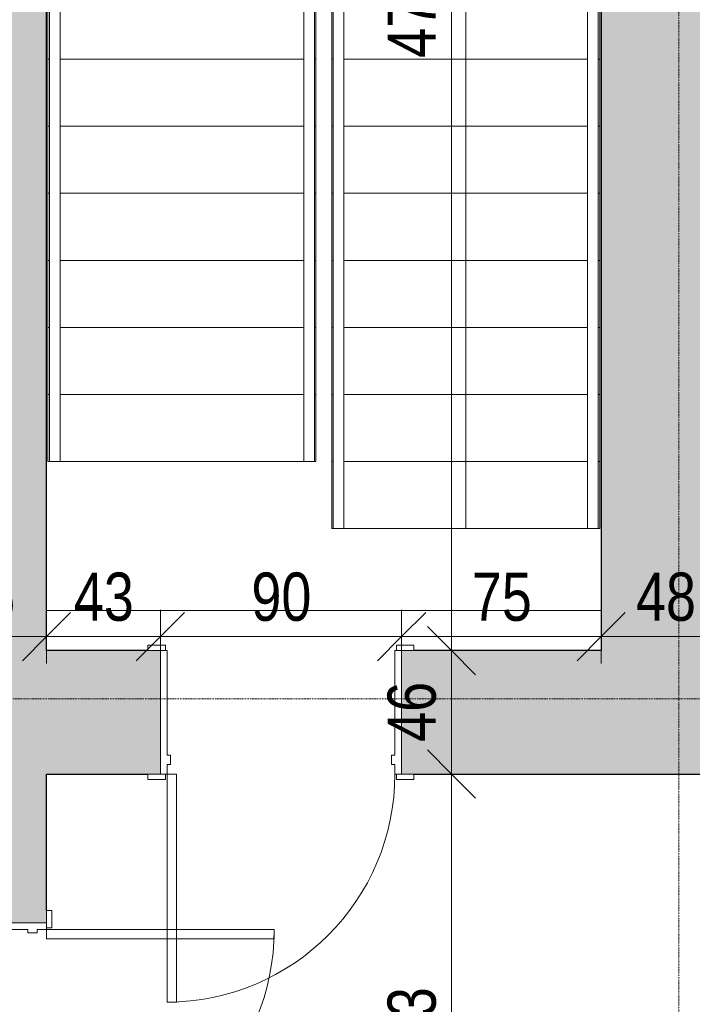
# Model space of a CAD drawing. Header units: centimetres. Extents: x 14852 to 18341, y -10824 to -8518.
# Tile 11 of 20: x 16230 to 16481, y -9483 to -9115. Entities that reach past the tile are written whole.
import ezdxf

# ---------------------------------------------------------------- set-up
doc = ezdxf.new("R2010")
doc.units = ezdxf.units.CM
doc.linetypes.add('Linia siatki', pattern=[0.9925, 0.47, -0.2175, 0.0875, -0.2175])
doc.linetypes.add('Ponad', pattern=[0.396875, 0.238125, -0.15875])
for name, color, linetype, lineweight in [('A-ANNO-DIMS', 211, 'Continuous', 9), ('A-ANNO-DIMS-100', 211, 'Continuous', 9), ('A-DOOR', 31, 'Continuous', 9), ('A-DOOR-FRAM', 31, 'Continuous', 18), ('A-FLOR', 192, 'Continuous', 9), ('A-FLOR-HRAL', 11, 'Continuous', 9), ('A-WALL', 113, 'Continuous', 9), ('A-WALL-PATT', 111, 'Continuous', 25), ('S-GRID', 1, 'Continuous', 9), ('S-STRS', 31, 'Continuous', 9), ('S-STRS-ANNO', 31, 'Continuous', 9)]:
    doc.layers.add(name, color=color, linetype=linetype, lineweight=lineweight)
doc.styles.add('Arial_1', font='arial.ttf', dxfattribs={"width": 0.8, "height": 18})
doc.dimstyles.new('Przekątna_-_1_8_mm_Arial', dxfattribs={"dimscale": 30.48, "dimtxt": 18.364669, "dimasz": 0.590551, "dimexe": 0.328084, "dimexo": 0.0625, "dimgap": 0.016404, "dimtad": 1, "dimdec": 0, "dimdsep": 46, "dimtxsty": 'Arial_1', "dimblk1": 'OBLIQUE', "dimblk2": 'OBLIQUE', "dimsah": 1, "dimcen": 0.09, "dimazin": 0, "dimtfac": 1, "dimtdec": 4, "dimtix": 1, "dimtmove": 0, "dimatfit": 3, "dimfxl": 0.328084, "dimfxlon": 1, "dimtvp": 1, "dimtolj": 1, "dimtzin": 0, "dimarcsym": 2})

# ---------------------------------------------------------------- blocks, each defined once
blk = doc.blocks.new('Drzwi-wewnętrzne-jednoskrzydłowe-dwupanelowe-drewniane - 900 x 2100mm-718473-6_Poziom posadzka II pietra inwentaryzacja')
at = {"layer": 'A-DOOR', "lineweight": 18}
for p, q in [((42.5, 107.6825), (39, 107.6825)), ((39, 107.6825), (39, 22.6825)), ((42.5, 22.6825), (42.5, 107.6825)), ((39, 22.6825), (42.5, 22.6825))]:
    blk.add_line(p, q, dxfattribs=at)
at = {"layer": 'A-DOOR'}
for p, q in [((-43.135, 24.6825), (-49.635, 24.6825)), ((-49.635, 24.6825), (-49.635, 22.6825)), ((-49.635, 22.6825), (-43.135, 22.6825)), ((-43.135, 22.6825), (-43.135, 24.6825)), ((49.635, 24.6825), (43.135, 24.6825)), ((43.135, 24.6825), (43.135, 22.6825)), ((43.135, 22.6825), (49.635, 22.6825)), ((49.635, 22.6825), (49.635, 24.6825)), ((-43.135, -23.3175), (-49.635, -23.3175)), ((-49.635, -23.3175), (-49.635, -25.3175)), ((-49.635, -25.3175), (-43.135, -25.3175)), ((-43.135, -25.3175), (-43.135, -23.3175)), ((49.635, -23.3175), (43.135, -23.3175)), ((43.135, -23.3175), (43.135, -25.3175)), ((43.135, -25.3175), (49.635, -25.3175)), ((49.635, -25.3175), (49.635, -23.3175))]:
    blk.add_line(p, q, dxfattribs=at)
blk.add_arc((42.5, 22.6825), 85, 90, 180, dxfattribs=at)
at = {"layer": 'A-DOOR-FRAM'}
for p, q in [((-42.5, 22.6825), (-45, 22.6825)), ((-45, 22.6825), (-45, -23.3175)), ((-42.5, 19.1825), (-42.5, 22.6825)), ((42.5, 22.6825), (42.5, 19.1825)), ((45, 22.6825), (42.5, 22.6825)), ((45, -23.3175), (45, 22.6825)), ((-41.23, 19.1825), (-42.5, 19.1825)), ((-41.23, 15.69), (-41.23, 19.1825)), ((42.5, 19.1825), (41.23, 19.1825)), ((41.23, 19.1825), (41.23, 15.69)), ((-42.5, -23.3175), (-42.5, 15.69)), ((-42.5, 15.69), (-41.23, 15.69)), ((41.23, 15.69), (42.5, 15.69)), ((42.5, 15.69), (42.5, -23.3175)), ((-45, -23.3175), (-42.5, -23.3175)), ((42.5, -23.3175), (45, -23.3175))]:
    blk.add_line(p, q, dxfattribs=at)
blk = doc.blocks.new('Typ poręczy górnej - Górna poręcz_wewnętrzny_-717034-6_Poziom posadzka II pietra inwentaryzacja')
at = {"layer": 'A-FLOR-HRAL'}
for p, q in [((16335.62, -8977.44), (16335.62, -9280.21)), ((16348.62, -8975.67), (16337.05, -8975.67)), ((16346.62, -8977.67), (16346.62, -9305.21)), ((16350.62, -9305.21), (16350.62, -8977.67)), ((16339.62, -9280.21), (16339.62, -8980.79)), ((16340.39, -8979.67), (16346.62, -8979.67))]:
    blk.add_line(p, q, dxfattribs=at)
at = {"layer": 'A-FLOR-HRAL', "flags": 128}
for points in [[(16337.62, -8978.02), (16337.1, -8977.62), (16336.62, -8977.33), (16336.21, -8977.16), (16335.89, -8977.12), (16335.69, -8977.22), (16335.62, -8977.44)], [(16335.62, -8977.44), (16335.69, -8977.79), (16335.89, -8978.22), (16336.21, -8978.71), (16336.62, -8979.23), (16337.1, -8979.74), (16337.62, -8980.21), (16337.82, -8980.37)], [(16337.83, -8977.91), (16337.62, -8977.67), (16337.23, -8977.16), (16336.93, -8976.67), (16336.76, -8976.26), (16336.73, -8975.94), (16336.82, -8975.74), (16337.05, -8975.67)], [(16348.62, -8975.67), (16348.1, -8975.74), (16347.62, -8975.94), (16347.21, -8976.26), (16346.89, -8976.67), (16346.69, -8977.16), (16346.62, -8977.67)], [(16346.62, -8977.67), (16346.69, -8977.16), (16346.89, -8976.67), (16347.21, -8976.26), (16347.62, -8975.94), (16348.1, -8975.74), (16348.62, -8975.67), (16349.14, -8975.74), (16349.62, -8975.94), (16350.04, -8976.26)], [(16350.04, -8976.26), (16349.62, -8975.94), (16349.14, -8975.74), (16348.62, -8975.67)], [(16339.46, -8980.22), (16339.35, -8980.01), (16339.15, -8979.68)], [(16337.82, -9280.21), (16337.62, -9280.21), (16337.43, -9280.21)], [(16348.82, -9305.21), (16348.62, -9305.21), (16348.43, -9305.21)]]:
    blk.add_lwpolyline(points, dxfattribs=at)
blk = doc.blocks.new('Typ poręczy górnej - Górna poręcz_wewnętrzny_-V1-6_Poziom posadzka II pietra inwentaryzacja')
at = {"layer": 'A-FLOR-HRAL'}
for p, q in [((16337.62, -8975.67), (16337.62, -8979.67)), ((16337.62, -8975.67), (16350.62, -8975.67)), ((16350.62, -8975.67), (16350.62, -9305.21)), ((16335.62, -8980.21), (16339.62, -8980.21)), ((16335.62, -9280.21), (16335.62, -8980.21)), ((16337.62, -8979.67), (16346.62, -8979.67)), ((16339.62, -9280.21), (16339.62, -8980.21)), ((16346.62, -8979.67), (16346.62, -9305.21)), ((16335.62, -9280.21), (16339.62, -9280.21)), ((16350.62, -9305.21), (16346.62, -9305.21))]:
    blk.add_line(p, q, dxfattribs=at)
blk = doc.blocks.new('Typ poręczy górnej - Górna poręcz_wewnętrzny_-717048-6_Poziom posadzka II pietra inwentaryzacja')
at = {"layer": 'A-FLOR-HRAL'}
for p, q in [((16240.7, -8979.62), (16240.7, -9280.21)), ((16244.7, -9280.21), (16244.7, -8979.62)), ((16441.54, -8981.31), (16441.54, -9305.21)), ((16445.54, -9305.21), (16445.54, -8981.31))]:
    blk.add_line(p, q, dxfattribs=at)
at = {"layer": 'A-FLOR-HRAL', "flags": 128}
for points in [[(16242.9, -9280.21), (16242.7, -9280.21), (16242.51, -9280.21)], [(16443.74, -9305.21), (16443.54, -9305.21), (16443.35, -9305.21)]]:
    blk.add_lwpolyline(points, dxfattribs=at)
blk = doc.blocks.new('Typ poręczy górnej - Górna poręcz_wewnętrzny_-V2-6_Poziom posadzka II pietra inwentaryzacja')
at = {"layer": 'A-FLOR-HRAL'}
for p, q in [((16441.54, -8955.21), (16441.54, -9305.21)), ((16445.54, -8955.21), (16445.54, -9305.21)), ((16240.7, -9280.21), (16240.7, -8980.21)), ((16244.7, -9280.21), (16244.7, -8980.21)), ((16240.7, -9280.21), (16244.7, -9280.21)), ((16445.54, -9305.21), (16441.54, -9305.21))]:
    blk.add_line(p, q, dxfattribs=at)
blk = doc.blocks.new('Drzwi-wewnętrzne-jednoskrzydłowe-dwupanelowe-drewniane - 900 x 2100mm-719136-6_Poziom posadzka II pietra inwentaryzacja')
at = {"layer": 'A-DOOR'}
for p, q in [((-49.635, 25.3175), (-43.135, 25.3175)), ((-49.635, 23.3175), (-49.635, 25.3175)), ((-43.135, 23.3175), (-49.635, 23.3175)), ((-43.135, 25.3175), (-43.135, 23.3175)), ((43.135, 25.3175), (49.635, 25.3175)), ((43.135, 23.3175), (43.135, 25.3175)), ((49.635, 23.3175), (43.135, 23.3175)), ((49.635, 25.3175), (49.635, 23.3175)), ((-49.635, -22.6825), (-43.135, -22.6825)), ((-49.635, -24.6825), (-49.635, -22.6825)), ((-43.135, -24.6825), (-49.635, -24.6825)), ((-43.135, -22.6825), (-43.135, -24.6825)), ((43.135, -22.6825), (49.635, -22.6825)), ((43.135, -24.6825), (43.135, -22.6825)), ((49.635, -24.6825), (43.135, -24.6825)), ((49.635, -22.6825), (49.635, -24.6825))]:
    blk.add_line(p, q, dxfattribs=at)
at = {"layer": 'A-DOOR', "lineweight": 18}
for p, q in [((39, -22.6825), (42.5, -22.6825)), ((39, -107.6825), (39, -22.6825)), ((42.5, -22.6825), (42.5, -107.6825)), ((42.5, -107.6825), (39, -107.6825))]:
    blk.add_line(p, q, dxfattribs=at)
at = {"layer": 'A-DOOR'}
blk.add_arc((42.5, -22.6825), 85, 180, 270, dxfattribs=at)
at = {"layer": 'A-DOOR-FRAM'}
for p, q in [((-45, 23.3175), (-42.5, 23.3175)), ((-45, -22.6825), (-45, 23.3175)), ((-42.5, 23.3175), (-42.5, -15.69)), ((42.5, 23.3175), (45, 23.3175)), ((42.5, -15.69), (42.5, 23.3175)), ((45, 23.3175), (45, -22.6825)), ((-42.5, -15.69), (-41.23, -15.69)), ((-41.23, -15.69), (-41.23, -19.1825)), ((41.23, -15.69), (42.5, -15.69)), ((41.23, -19.1825), (41.23, -15.69)), ((-42.5, -19.1825), (-42.5, -22.6825)), ((-41.23, -19.1825), (-42.5, -19.1825)), ((42.5, -19.1825), (41.23, -19.1825)), ((42.5, -22.6825), (42.5, -19.1825)), ((-42.5, -22.6825), (-45, -22.6825)), ((45, -22.6825), (42.5, -22.6825))]:
    blk.add_line(p, q, dxfattribs=at)
blk = doc.blocks.new('DIMBLOCK148-6_Poziom posadzka II pietra inwentaryzacja')
at = {"layer": 'A-ANNO-DIMS-100'}
for p, q in [((16193.62, -9345.47), (16193.62, -9335.47)), ((16193.62, -9345.47), (16202.62, -9336.47)), ((16239.62, -9345.47), (16239.62, -9335.47)), ((16239.62, -9345.47), (16248.62, -9336.47)), ((16193.62, -9345.47), (16184.62, -9354.47)), ((16193.62, -9345.47), (16239.62, -9345.47)), ((16193.62, -9345.47), (16193.62, -9355.47)), ((16239.62, -9345.47), (16230.62, -9354.47)), ((16239.62, -9345.47), (16239.62, -9355.47))]:
    blk.add_line(p, q, dxfattribs=at)
at = {"layer": 'A-ANNO-DIMS-100', "color": 0, "insert": (16205.6, -9321.6), "char_height": 18, "width": 26.4451, "attachment_point": 1, "line_spacing_factor": 0.941778, "style": 'Arial_1'}
blk.add_mtext('46', dxfattribs=at)
blk = doc.blocks.new('_Oblique')
at = {"color": 0, "linetype": 'ByBlock', "lineweight": -2}
blk.add_line((-0.5, -0.5), (0.5, 0.5), dxfattribs=at)
blk = doc.blocks.new('DIMBLOCK149-6_Poziom posadzka II pietra inwentaryzacja')
at = {"layer": 'A-ANNO-DIMS-100'}
for p, q in [((16239.62, -9345.47), (16239.62, -9335.47)), ((16239.62, -9345.47), (16248.62, -9336.47)), ((16282.12, -9345.47), (16282.12, -9335.47)), ((16282.12, -9345.47), (16291.12, -9336.47)), ((16239.62, -9345.47), (16230.62, -9354.47)), ((16239.62, -9345.47), (16282.12, -9345.47)), ((16239.62, -9345.47), (16239.62, -9355.47)), ((16282.12, -9345.47), (16273.12, -9354.47)), ((16282.12, -9345.47), (16282.12, -9355.47))]:
    blk.add_line(p, q, dxfattribs=at)
at = {"layer": 'A-ANNO-DIMS-100', "color": 0, "insert": (16249.85, -9321.6), "char_height": 18, "width": 26.4451, "attachment_point": 1, "line_spacing_factor": 0.941778, "style": 'Arial_1'}
blk.add_mtext('43', dxfattribs=at)
blk = doc.blocks.new('DIMBLOCK150-6_Poziom posadzka II pietra inwentaryzacja')
at = {"layer": 'A-ANNO-DIMS-100'}
for p, q in [((16282.12, -9345.47), (16282.12, -9335.47)), ((16282.12, -9345.47), (16291.12, -9336.47)), ((16372.12, -9345.47), (16372.12, -9335.47)), ((16372.12, -9345.47), (16381.12, -9336.47)), ((16282.12, -9345.47), (16273.12, -9354.47)), ((16282.12, -9345.47), (16372.12, -9345.47)), ((16282.12, -9345.47), (16282.12, -9355.47)), ((16372.12, -9345.47), (16363.12, -9354.47)), ((16372.12, -9345.47), (16372.12, -9355.47))]:
    blk.add_line(p, q, dxfattribs=at)
at = {"layer": 'A-ANNO-DIMS-100', "color": 0, "insert": (16316.1, -9321.6), "char_height": 18, "width": 26.4451, "attachment_point": 1, "line_spacing_factor": 0.941778, "style": 'Arial_1'}
blk.add_mtext('90', dxfattribs=at)
blk = doc.blocks.new('DIMBLOCK151-6_Poziom posadzka II pietra inwentaryzacja')
at = {"layer": 'A-ANNO-DIMS-100'}
for p, q in [((16372.12, -9345.47), (16372.12, -9335.47)), ((16372.12, -9345.47), (16381.12, -9336.47)), ((16446.62, -9345.47), (16446.62, -9335.47)), ((16446.62, -9345.47), (16455.62, -9336.47)), ((16372.12, -9345.47), (16363.12, -9354.47)), ((16372.12, -9345.47), (16446.62, -9345.47)), ((16372.12, -9345.47), (16372.12, -9355.47)), ((16446.62, -9345.47), (16437.62, -9354.47)), ((16446.62, -9345.47), (16446.62, -9355.47))]:
    blk.add_line(p, q, dxfattribs=at)
at = {"layer": 'A-ANNO-DIMS-100', "color": 0, "insert": (16398.35, -9321.6), "char_height": 18, "width": 26.4451, "attachment_point": 1, "line_spacing_factor": 0.941778, "style": 'Arial_1'}
blk.add_mtext('75', dxfattribs=at)
blk = doc.blocks.new('DIMBLOCK152-6_Poziom posadzka II pietra inwentaryzacja')
at = {"layer": 'A-ANNO-DIMS-100'}
for p, q in [((16446.62, -9345.47), (16446.62, -9335.47)), ((16446.62, -9345.47), (16455.62, -9336.47)), ((16494.62, -9345.47), (16494.62, -9335.47)), ((16494.62, -9345.47), (16503.62, -9336.47)), ((16446.62, -9345.47), (16437.62, -9354.47)), ((16446.62, -9345.47), (16494.62, -9345.47)), ((16446.62, -9345.47), (16446.62, -9355.47)), ((16494.62, -9345.47), (16485.62, -9354.47)), ((16494.62, -9345.47), (16494.62, -9355.47))]:
    blk.add_line(p, q, dxfattribs=at)
at = {"layer": 'A-ANNO-DIMS-100', "color": 0, "insert": (16459.6, -9321.6), "char_height": 18, "width": 26.4451, "attachment_point": 1, "line_spacing_factor": 0.941778, "style": 'Arial_1'}
blk.add_mtext('48', dxfattribs=at)
blk = doc.blocks.new('DIMBLOCK217-6_Poziom posadzka II pietra inwentaryzacja')
at = {"layer": 'A-ANNO-DIMS-100'}
for p, q in [((16390.75, -9396.71), (16381.75, -9387.71)), ((16390.75, -9396.71), (16380.75, -9396.71)), ((16390.75, -9589.71), (16390.75, -9396.71)), ((16390.75, -9396.71), (16399.75, -9405.71)), ((16390.75, -9396.71), (16400.75, -9396.71)), ((16390.75, -9589.71), (16381.75, -9580.71)), ((16390.75, -9589.71), (16380.75, -9589.71)), ((16390.75, -9589.71), (16399.75, -9598.71)), ((16390.75, -9589.71), (16400.75, -9589.71))]:
    blk.add_line(p, q, dxfattribs=at)
at = {"layer": 'A-ANNO-DIMS-100', "color": 0, "insert": (16366.89, -9509.74), "char_height": 18, "width": 39.6677, "attachment_point": 1, "rotation": 90, "line_spacing_factor": 0.941778, "style": 'Arial_1'}
blk.add_mtext('193', dxfattribs=at)
blk = doc.blocks.new('DIMBLOCK218-6_Poziom posadzka II pietra inwentaryzacja')
at = {"layer": 'A-ANNO-DIMS-100'}
for p, q in [((16390.75, -9350.71), (16381.75, -9341.71)), ((16390.75, -9350.71), (16380.75, -9350.71)), ((16390.75, -9396.71), (16390.75, -9350.71)), ((16390.75, -9350.71), (16399.75, -9359.71)), ((16390.75, -9350.71), (16400.75, -9350.71)), ((16390.75, -9396.71), (16381.75, -9387.71)), ((16390.75, -9396.71), (16380.75, -9396.71)), ((16390.75, -9396.71), (16399.75, -9405.71)), ((16390.75, -9396.71), (16400.75, -9396.71))]:
    blk.add_line(p, q, dxfattribs=at)
at = {"layer": 'A-ANNO-DIMS-100', "color": 0, "insert": (16366.89, -9384.73), "char_height": 18, "width": 26.4451, "attachment_point": 1, "rotation": 90, "line_spacing_factor": 0.941778, "style": 'Arial_1'}
blk.add_mtext('46', dxfattribs=at)
blk = doc.blocks.new('DIMBLOCK219-6_Poziom posadzka II pietra inwentaryzacja')
at = {"layer": 'A-ANNO-DIMS-100'}
for p, q in [((16390.75, -8875.71), (16381.75, -8866.71)), ((16390.75, -8875.71), (16380.75, -8875.71)), ((16390.75, -9350.71), (16390.75, -8875.71)), ((16390.75, -8875.71), (16399.75, -8884.71)), ((16390.75, -8875.71), (16400.75, -8875.71)), ((16390.75, -9350.71), (16381.75, -9341.71)), ((16390.75, -9350.71), (16380.75, -9350.71)), ((16390.75, -9350.71), (16399.75, -9359.71)), ((16390.75, -9350.71), (16400.75, -9350.71))]:
    blk.add_line(p, q, dxfattribs=at)
at = {"layer": 'A-ANNO-DIMS-100', "color": 0, "insert": (16366.89, -9129.74), "char_height": 18, "width": 39.6677, "attachment_point": 1, "rotation": 90, "line_spacing_factor": 0.941778, "style": 'Arial_1'}
blk.add_mtext('475', dxfattribs=at)

msp = doc.modelspace()

# ---------------------------------------------------------------- hatches: boundary and pattern name
at = {"layer": 'A-WALL-PATT', "lineweight": 9}
h = msp.add_hatch(color=256, dxfattribs=at)
h.paths.add_polyline_path([(16239.62, -10415.71), (16239.62, -9542.21), (16193.62, -9542.21), (16193.62, -10415.71)])
h.paths.add_polyline_path([(16239.62, -9452.21), (16239.62, -8812.71), (16193.62, -8812.71), (16193.62, -9452.21), (16236.12, -9452.21)])
msp.add_hatch(color=256, dxfattribs=at).paths.add_polyline_path([(16446.62, -9396.71), (16494.62, -9396.71), (16494.62, -8875.71), (16446.62, -8875.71), (16446.62, -9350.71)])
h = msp.add_hatch(color=256, dxfattribs=at)
h.paths.add_polyline_path([(16376.76, -9396.71), (16446.62, -9396.71), (16446.62, -9350.71), (16372.12, -9350.71), (16372.12, -9396.71), (16374.08, -9396.71)])
h.paths.add_polyline_path([(16239.62, -9396.71), (16282.12, -9396.71), (16282.12, -9350.71), (16239.62, -9350.71)])

# ---------------------------------------------------------------- linework, layer by layer
at = {"layer": 'A-FLOR'}
msp.add_line((16446.62, -9335.71), (16239.62, -9335.71), dxfattribs=at)
at = {"layer": 'A-WALL', "lineweight": 25}
for p, q in [((16239.62, -9350.71), (16239.62, -8875.71)), ((16446.62, -8875.71), (16446.62, -9350.71)), ((16277.49, -9350.71), (16239.62, -9350.71)), ((16446.62, -9350.71), (16376.76, -9350.71)), ((16239.62, -9447.58), (16239.62, -9396.71)), ((16239.62, -9396.71), (16277.49, -9396.71)), ((16376.76, -9396.71), (16509.99, -9396.71))]:
    msp.add_line(p, q, dxfattribs=at)
at = {"layer": 'S-GRID', "linetype": 'Linia siatki'}
for p, q in [((16475.62, -8517.72), (16475.62, -10764.35)), ((14852.38, -9368.71), (18281.26, -9368.71))]:
    msp.add_line(p, q, dxfattribs=at)
at = {"layer": 'S-STRS'}
for p, q in [((16240.16, -9130.21), (16240.16, -9105.21)), ((16340.16, -9130.21), (16340.16, -9105.21)), ((16346.08, -9105.21), (16346.08, -9130.21)), ((16446.08, -9105.21), (16446.08, -9130.21)), ((16240.16, -9155.21), (16240.16, -9130.21)), ((16240.16, -9130.21), (16240.7, -9130.21)), ((16244.7, -9130.21), (16335.62, -9130.21)), ((16339.62, -9130.21), (16340.16, -9130.21)), ((16340.16, -9155.21), (16340.16, -9130.21)), ((16346.08, -9130.21), (16346.08, -9155.21)), ((16346.62, -9130.21), (16346.08, -9130.21)), ((16441.54, -9130.21), (16350.62, -9130.21)), ((16446.08, -9130.21), (16445.54, -9130.21)), ((16446.08, -9130.21), (16446.08, -9155.21)), ((16240.16, -9180.21), (16240.16, -9155.21)), ((16240.16, -9155.21), (16240.7, -9155.21)), ((16244.7, -9155.21), (16335.62, -9155.21)), ((16339.62, -9155.21), (16340.16, -9155.21)), ((16340.16, -9180.21), (16340.16, -9155.21)), ((16346.08, -9155.21), (16346.08, -9180.21)), ((16346.62, -9155.21), (16346.08, -9155.21)), ((16441.54, -9155.21), (16350.62, -9155.21)), ((16446.08, -9155.21), (16445.54, -9155.21)), ((16446.08, -9155.21), (16446.08, -9180.21)), ((16240.16, -9205.21), (16240.16, -9180.21)), ((16240.16, -9180.21), (16240.7, -9180.21)), ((16244.7, -9180.21), (16335.62, -9180.21)), ((16339.62, -9180.21), (16340.16, -9180.21)), ((16340.16, -9205.21), (16340.16, -9180.21)), ((16346.08, -9180.21), (16346.08, -9205.21)), ((16346.62, -9180.21), (16346.08, -9180.21)), ((16441.54, -9180.21), (16350.62, -9180.21)), ((16446.08, -9180.21), (16445.54, -9180.21)), ((16446.08, -9180.21), (16446.08, -9205.21)), ((16240.16, -9230.21), (16240.16, -9205.21)), ((16240.16, -9205.21), (16240.7, -9205.21)), ((16244.7, -9205.21), (16335.62, -9205.21)), ((16339.62, -9205.21), (16340.16, -9205.21)), ((16340.16, -9230.21), (16340.16, -9205.21)), ((16346.08, -9205.21), (16346.08, -9230.21)), ((16346.62, -9205.21), (16346.08, -9205.21)), ((16441.54, -9205.21), (16350.62, -9205.21)), ((16446.08, -9205.21), (16445.54, -9205.21)), ((16446.08, -9205.21), (16446.08, -9230.21)), ((16240.16, -9255.21), (16240.16, -9230.21)), ((16240.16, -9230.21), (16240.7, -9230.21)), ((16244.7, -9230.21), (16335.62, -9230.21)), ((16339.62, -9230.21), (16340.16, -9230.21)), ((16340.16, -9255.21), (16340.16, -9230.21)), ((16346.08, -9230.21), (16346.08, -9255.21)), ((16346.62, -9230.21), (16346.08, -9230.21)), ((16441.54, -9230.21), (16350.62, -9230.21)), ((16446.08, -9230.21), (16445.54, -9230.21)), ((16446.08, -9230.21), (16446.08, -9255.21)), ((16240.16, -9280.21), (16240.16, -9255.21)), ((16240.16, -9255.21), (16240.7, -9255.21)), ((16244.7, -9255.21), (16335.62, -9255.21)), ((16339.62, -9255.21), (16340.16, -9255.21)), ((16340.16, -9280.21), (16340.16, -9255.21)), ((16346.08, -9255.21), (16346.08, -9280.21)), ((16346.62, -9255.21), (16346.08, -9255.21)), ((16441.54, -9255.21), (16350.62, -9255.21)), ((16446.08, -9255.21), (16445.54, -9255.21)), ((16446.08, -9255.21), (16446.08, -9280.21)), ((16240.16, -9280.21), (16240.7, -9280.21)), ((16244.7, -9280.21), (16335.62, -9280.21)), ((16339.62, -9280.21), (16340.16, -9280.21)), ((16346.08, -9280.21), (16346.08, -9305.21)), ((16346.62, -9280.21), (16346.08, -9280.21)), ((16441.54, -9280.21), (16350.62, -9280.21)), ((16446.08, -9280.21), (16445.54, -9280.21)), ((16446.08, -9280.21), (16446.08, -9305.21)), ((16346.62, -9305.21), (16346.08, -9305.21)), ((16441.54, -9305.21), (16350.62, -9305.21)), ((16446.08, -9305.21), (16445.54, -9305.21))]:
    msp.add_line(p, q, dxfattribs=at)
at = {"layer": 'S-STRS', "linetype": 'Ponad'}
for p, q in [((16240.16, -9130.21), (16240.7, -9130.21)), ((16244.7, -9130.21), (16335.62, -9130.21)), ((16339.62, -9130.21), (16340.16, -9130.21)), ((16346.62, -9130.21), (16346.08, -9130.21)), ((16441.54, -9130.21), (16350.62, -9130.21)), ((16446.08, -9130.21), (16445.54, -9130.21)), ((16240.16, -9155.21), (16240.7, -9155.21)), ((16244.7, -9155.21), (16335.62, -9155.21)), ((16339.62, -9155.21), (16340.16, -9155.21)), ((16346.62, -9155.21), (16346.08, -9155.21)), ((16441.54, -9155.21), (16350.62, -9155.21)), ((16446.08, -9155.21), (16445.54, -9155.21)), ((16240.16, -9180.21), (16240.7, -9180.21)), ((16244.7, -9180.21), (16335.62, -9180.21)), ((16339.62, -9180.21), (16340.16, -9180.21)), ((16346.62, -9180.21), (16346.08, -9180.21)), ((16441.54, -9180.21), (16350.62, -9180.21)), ((16446.08, -9180.21), (16445.54, -9180.21)), ((16240.16, -9205.21), (16240.7, -9205.21)), ((16244.7, -9205.21), (16335.62, -9205.21)), ((16339.62, -9205.21), (16340.16, -9205.21)), ((16346.62, -9205.21), (16346.08, -9205.21)), ((16441.54, -9205.21), (16350.62, -9205.21)), ((16446.08, -9205.21), (16445.54, -9205.21)), ((16240.16, -9230.21), (16240.7, -9230.21)), ((16244.7, -9230.21), (16335.62, -9230.21)), ((16339.62, -9230.21), (16340.16, -9230.21)), ((16346.62, -9230.21), (16346.08, -9230.21)), ((16441.54, -9230.21), (16350.62, -9230.21)), ((16446.08, -9230.21), (16445.54, -9230.21)), ((16240.16, -9255.21), (16240.7, -9255.21)), ((16244.7, -9255.21), (16335.62, -9255.21)), ((16339.62, -9255.21), (16340.16, -9255.21)), ((16346.62, -9255.21), (16346.08, -9255.21)), ((16441.54, -9255.21), (16350.62, -9255.21)), ((16446.08, -9255.21), (16445.54, -9255.21)), ((16240.16, -9280.21), (16240.7, -9280.21)), ((16244.7, -9280.21), (16335.62, -9280.21)), ((16339.62, -9280.21), (16340.16, -9280.21)), ((16346.62, -9280.21), (16346.08, -9280.21)), ((16441.54, -9280.21), (16350.62, -9280.21)), ((16446.08, -9280.21), (16445.54, -9280.21))]:
    msp.add_line(p, q, dxfattribs=at)
at = {"layer": 'S-STRS-ANNO'}
for p, q in [((16396.08, -9105.21), (16396.08, -9130.21)), ((16396.08, -9130.21), (16396.08, -9155.21)), ((16396.08, -9155.21), (16396.08, -9180.21)), ((16396.08, -9180.21), (16396.08, -9205.21)), ((16396.08, -9205.21), (16396.08, -9230.21)), ((16396.08, -9230.21), (16396.08, -9255.21)), ((16396.08, -9255.21), (16396.08, -9280.21)), ((16396.08, -9280.21), (16396.08, -9305.21))]:
    msp.add_line(p, q, dxfattribs=at)

# ---------------------------------------------------------------- block references
at = {"layer": 'A-DOOR'}
for name, p, rotation in [('Drzwi-wewnętrzne-jednoskrzydłowe-dwupanelowe-drewniane - 900 x 2100mm-718473-6_Poziom posadzka II pietra inwentaryzacja', (16327.12, -9374.03), 180), ('Drzwi-wewnętrzne-jednoskrzydłowe-dwupanelowe-drewniane - 900 x 2100mm-719136-6_Poziom posadzka II pietra inwentaryzacja', (16216.94, -9497.21), 89.99999999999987)]:
    msp.add_blockref(name, p, dxfattribs=dict(at, rotation=rotation))
at = {"layer": 'A-FLOR-HRAL'}
for name in ['Typ poręczy górnej - Górna poręcz_wewnętrzny_-717048-6_Poziom posadzka II pietra inwentaryzacja', 'Typ poręczy górnej - Górna poręcz_wewnętrzny_-V2-6_Poziom posadzka II pietra inwentaryzacja', 'Typ poręczy górnej - Górna poręcz_wewnętrzny_-717034-6_Poziom posadzka II pietra inwentaryzacja', 'Typ poręczy górnej - Górna poręcz_wewnętrzny_-V1-6_Poziom posadzka II pietra inwentaryzacja']:
    msp.add_blockref(name, (0, 0), dxfattribs=at)

# ---------------------------------------------------------------- dimensions: what is measured, and where the dimension line sits
at = {"layer": 'A-ANNO-DIMS'}
for base, p1, p2, override, picture, middle in [((16390.75, -8875.71), (16380.75, -9350.71), (16380.75, -8875.71), {"dimpost": '<>', "dimfxl": 475}, 'DIMBLOCK219-6_Poziom posadzka II pietra inwentaryzacja', (16381.1, -9113.21)), ((16390.75, -9350.71), (16380.75, -9396.71), (16380.75, -9350.71), {"dimpost": '<>', "dimfxl": 46}, 'DIMBLOCK218-6_Poziom posadzka II pietra inwentaryzacja', (16381.06, -9373.71)), ((16390.75, -9396.71), (16380.75, -9589.71), (16380.75, -9396.71), {"dimpost": '<>', "dimfxl": 193}, 'DIMBLOCK217-6_Poziom posadzka II pietra inwentaryzacja', (16381.06, -9493.21))]:
    dim = msp.add_linear_dim(base=base, p1=p1, p2=p2, angle=90, dimstyle='Przekątna_-_1_8_mm_Arial', override=override, dxfattribs=at)
    dim.commit()
    dim.dimension.update_dxf_attribs({"geometry": picture, "text_midpoint": middle})
for base, p1, p2, override, picture, middle in [((16239.62, -9345.47), (16193.62, -9335.47), (16239.62, -9335.47), {"dimpost": '<>', "dimfxl": 46}, 'DIMBLOCK148-6_Poziom posadzka II pietra inwentaryzacja', (16216.62, -9335.78)), ((16282.12255481, -9345.4694252), (16239.62255481, -9335.4694252), (16282.12255481, -9355.4694252), {"dimpost": '<>', "dimfxl": 46.970736}, 'DIMBLOCK149-6_Poziom posadzka II pietra inwentaryzacja', (16260.87255481, -9335.77297222)), ((16372.12, -9345.47), (16282.12, -9355.47), (16372.12, -9355.47), {"dimpost": '<>', "dimfxl": 90}, 'DIMBLOCK150-6_Poziom posadzka II pietra inwentaryzacja', (16327.12, -9335.78)), ((16446.62255481, -9345.4694252), (16372.12255481, -9355.4694252), (16446.62255481, -9335.4694252), {"dimpost": '<>', "dimfxl": 77.137864}, 'DIMBLOCK151-6_Poziom posadzka II pietra inwentaryzacja', (16409.37255481, -9335.81594635)), ((16494.62, -9345.47), (16446.62, -9335.47), (16494.62, -9335.47), {"dimpost": '<>', "dimfxl": 48}, 'DIMBLOCK152-6_Poziom posadzka II pietra inwentaryzacja', (16470.62, -9335.78))]:
    dim = msp.add_linear_dim(base=base, p1=p1, p2=p2, dimstyle='Przekątna_-_1_8_mm_Arial', override=override, dxfattribs=at)
    dim.commit()
    dim.dimension.update_dxf_attribs({"geometry": picture, "text_midpoint": middle})

doc.saveas('drawing.dxf')
